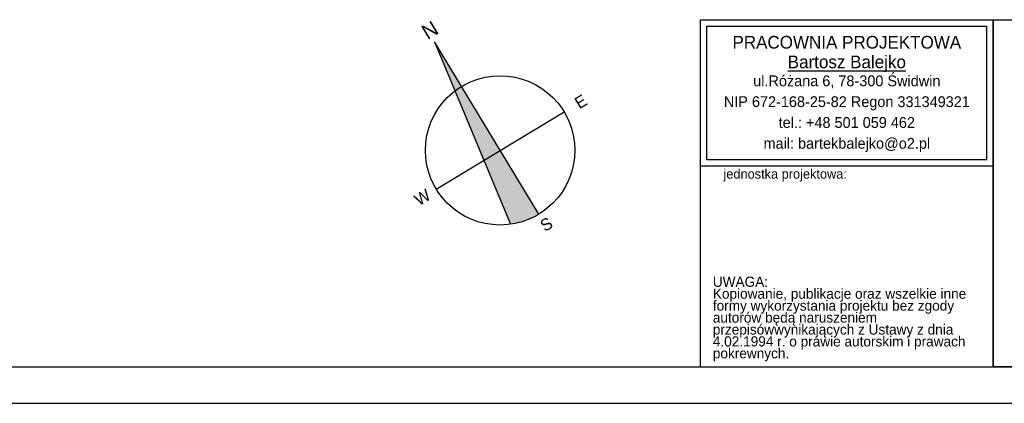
# Model space of a CAD drawing. Header units: millimetres. Extents: x 45180 to 119519, y 31297 to 302414.
# Tile 36 of 97: x 86292 to 102760, y 130453 to 136874. Entities that reach past the tile are written whole.
import ezdxf

# ---------------------------------------------------------------- set-up
doc = ezdxf.new("R2010")
doc.units = ezdxf.units.MM
doc.header["$MEASUREMENT"] = 0
doc.layers.add('#podkład', color=252, linetype='Continuous')
doc.layers.add('_TABELA', color=7, linetype='Continuous')
doc.styles.add('GENERATED_STYLE_1', font='txt')
doc.styles.add('GENERATED_STYLE_7', font='txt')
doc.styles.add('GENERATED_STYLE_8', font='txt')

msp = doc.modelspace()

# ---------------------------------------------------------------- linework, layer by layer
at = {"layer": '#podkład', "linetype": 'Continuous'}
for p, q in [((94974, 133617), (93228, 136504)), ((93228, 136504), (94502, 133449)), ((93257, 134040), (95396, 135334))]:
    msp.add_line(p, q, dxfattribs=at)
msp.add_circle((94327, 134687), 1250, dxfattribs=at)
at = {"layer": '#podkład', "linetype": 'Continuous', "extrusion": (0, 0, -1)}
for points in [[(-93570, 135682), (-93680, 135756), (-93228, 136504)], [(-93680, 135756), (-93570, 135682), (-94054, 134522)], [(-93680, 135756), (-94054, 134522), (-94327, 134687)], [(-94327, 134687), (-94054, 134522), (-94502, 133449)], [(-94327, 134687), (-94502, 133449), (-94974, 133617)], [(-94974, 133617), (-94502, 133449), (-94510, 133450)], [(-94974, 133617), (-94510, 133450), (-94518, 133452)], [(-94974, 133617), (-94518, 133452), (-94525, 133453)], [(-94974, 133617), (-94525, 133453), (-94533, 133454)], [(-94974, 133617), (-94533, 133454), (-94541, 133455)], [(-94974, 133617), (-94541, 133455), (-94548, 133457)], [(-94974, 133617), (-94548, 133457), (-94556, 133458)], [(-94974, 133617), (-94556, 133458), (-94563, 133460)], [(-94974, 133617), (-94563, 133460), (-94571, 133461)], [(-94974, 133617), (-94571, 133461), (-94579, 133463)], [(-94974, 133617), (-94579, 133463), (-94586, 133464)], [(-94974, 133617), (-94586, 133464), (-94594, 133466)], [(-94974, 133617), (-94594, 133466), (-94601, 133467)], [(-94974, 133617), (-94601, 133467), (-94609, 133469)], [(-94974, 133617), (-94609, 133469), (-94616, 133471)], [(-94974, 133617), (-94616, 133471), (-94624, 133473)], [(-94974, 133617), (-94624, 133473), (-94631, 133475)], [(-94974, 133617), (-94631, 133475), (-94639, 133477)], [(-94974, 133617), (-94639, 133477), (-94646, 133479)], [(-94974, 133617), (-94646, 133479), (-94654, 133481)], [(-94974, 133617), (-94654, 133481), (-94661, 133483)], [(-94974, 133617), (-94661, 133483), (-94669, 133485)], [(-94974, 133617), (-94669, 133485), (-94676, 133487)], [(-94974, 133617), (-94676, 133487), (-94684, 133489)], [(-94974, 133617), (-94684, 133489), (-94691, 133491)], [(-94974, 133617), (-94691, 133491), (-94699, 133494)], [(-94974, 133617), (-94699, 133494), (-94706, 133496)], [(-94974, 133617), (-94706, 133496), (-94713, 133498)], [(-94974, 133617), (-94713, 133498), (-94721, 133501)], [(-94974, 133617), (-94721, 133501), (-94728, 133503)], [(-94974, 133617), (-94728, 133503), (-94735, 133506)], [(-94974, 133617), (-94735, 133506), (-94743, 133508)], [(-94974, 133617), (-94743, 133508), (-94750, 133511)], [(-94974, 133617), (-94750, 133511), (-94757, 133513)], [(-94974, 133617), (-94757, 133513), (-94765, 133516)], [(-94974, 133617), (-94765, 133516), (-94772, 133519)], [(-94974, 133617), (-94772, 133519), (-94779, 133522)], [(-94974, 133617), (-94779, 133522), (-94786, 133524)], [(-94974, 133617), (-94786, 133524), (-94793, 133527)], [(-94974, 133617), (-94793, 133527), (-94801, 133530)], [(-94974, 133617), (-94801, 133530), (-94808, 133533)], [(-94974, 133617), (-94808, 133533), (-94815, 133536)], [(-94974, 133617), (-94815, 133536), (-94822, 133539)], [(-94974, 133617), (-94822, 133539), (-94829, 133542)], [(-94974, 133617), (-94829, 133542), (-94836, 133546)], [(-94974, 133617), (-94836, 133546), (-94843, 133549)], [(-94974, 133617), (-94843, 133549), (-94850, 133552)], [(-94974, 133617), (-94850, 133552), (-94857, 133555)], [(-94974, 133617), (-94857, 133555), (-94864, 133559)], [(-94974, 133617), (-94864, 133559), (-94871, 133562)], [(-94974, 133617), (-94871, 133562), (-94878, 133565)], [(-94974, 133617), (-94878, 133565), (-94885, 133569)], [(-94974, 133617), (-94885, 133569), (-94892, 133572)], [(-94974, 133617), (-94892, 133572), (-94899, 133576)], [(-94974, 133617), (-94899, 133576), (-94906, 133579)], [(-94974, 133617), (-94906, 133579), (-94913, 133583)], [(-94974, 133617), (-94913, 133583), (-94920, 133587)], [(-94974, 133617), (-94920, 133587), (-94927, 133590)], [(-94974, 133617), (-94927, 133590), (-94933, 133594)], [(-94974, 133617), (-94933, 133594), (-94940, 133598)], [(-94974, 133617), (-94940, 133598), (-94947, 133602)], [(-94974, 133617), (-94947, 133602), (-94954, 133605)], [(-94974, 133617), (-94954, 133605), (-94960, 133609)], [(-94974, 133617), (-94960, 133609), (-94967, 133613)]]:
    msp.add_solid(points, dxfattribs=at)
at = {"layer": '_TABELA', "linetype": 'Continuous'}
for p, q in [((97680, 136874), (102573, 136874)), ((97680, 134427), (97680, 136874)), ((97680, 131063), (97680, 136874)), ((97680, 136874), (115180, 136874)), ((102573, 136874), (102573, 131063)), ((102573, 134427), (102573, 136874)), ((97786, 134534), (97786, 136768)), ((97786, 136768), (102467, 136768)), ((102467, 134534), (102467, 136768)), ((102573, 131063), (102573, 136474)), ((97680, 134427), (102573, 134427)), ((97786, 134534), (102467, 134534)), ((97680, 131063), (102573, 131063)), ((115180, 131063), (102573, 131063))]:
    msp.add_line(p, q, dxfattribs=at)
at = {"layer": '_TABELA', "color": 7}
for p, q in [((47680, 131063), (115180, 131063)), ((45180, 130453), (115780, 130453))]:
    msp.add_line(p, q, dxfattribs=at)

# ---------------------------------------------------------------- texts
at = {"layer": '#podkład', "linetype": 'Continuous', "style": 'GENERATED_STYLE_1'}
for s, height, p in [('N', 250, (93114, 136530)), ('E', 200, (95652, 135371)), ('W', 200, (92971, 133750)), ('S', 200, (95077, 133318))]:
    msp.add_text(s, height=height, rotation=31.1675, dxfattribs=at).set_placement(p)
at = {"layer": '_TABELA', "linetype": 'Continuous', "insert": (100126, 136603), "char_height": 212.77, "attachment_point": 2, "line_spacing_factor": 0.926719, "style": 'GENERATED_STYLE_8'}
msp.add_mtext('{PRACOWNIA PROJEKTOWA\\P\\LBartosz Balejko}', dxfattribs=at)
at = {"layer": '_TABELA', "linetype": 'Continuous', "style": 'GENERATED_STYLE_7'}
for s, insert, char_height, width, attachment_point, line_spacing_factor in [('{ul.Różana 6, 78-300 Świdwin\\PNIP 672-168-25-82 Regon 331349321\\Ptel.: +48 501 059 462\\Pmail: bartekbalejko@o2.pl}', (100126, 135941), 180.85, 7974.45, 2, 1.156383), ('{UWAGA:\\PKopiowanie, publikacje oraz wszelkie inne formy wykorzystania projektu bez zgody autorów będą naruszeniem przepisówwynikających z Ustawy z dnia 4.02.1994 r. o prawie autorskim i prawach pokrewnych.}', (97885, 132573), 170.213, 4483.41, 1, 0.703415)]:
    msp.add_mtext(s, dxfattribs=dict(at, insert=insert, char_height=char_height, width=width, attachment_point=attachment_point, line_spacing_factor=line_spacing_factor))
at = {"layer": '_TABELA', "linetype": 'Continuous', "insert": (98063, 134373), "char_height": 159.58, "attachment_point": 1, "style": 'GENERATED_STYLE_7'}
msp.add_mtext('{jednostka projektowa:}', dxfattribs=at)

doc.saveas('drawing.dxf')
